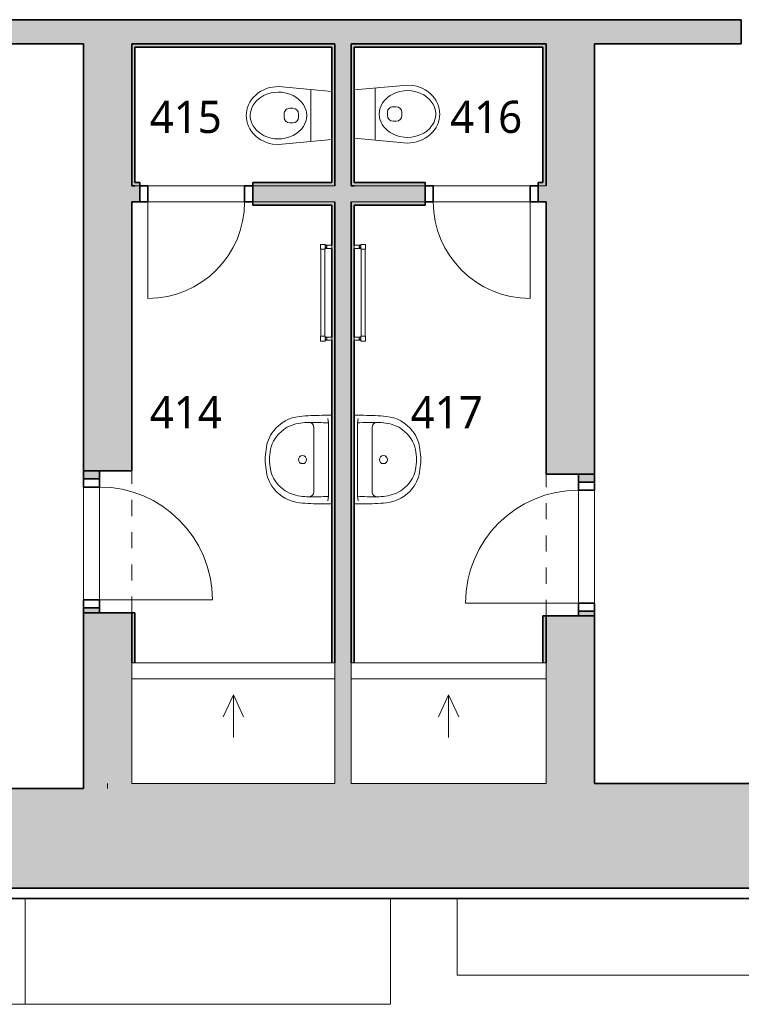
# Model space of a CAD drawing. Header units: metres. Extents: x -0.2 to 46.9, y -0.7 to 14.9.
# Tile 9 of 18: x 19.7 to 24.2, y -0.4 to 5.7. Entities that reach past the tile are written whole.
import ezdxf

# ---------------------------------------------------------------- set-up
doc = ezdxf.new("R2010")
doc.units = ezdxf.units.M
doc.linetypes.add('AV - Cerch_ 1 tecka 4mm', pattern=[0.006, 0.004, -0.001, 0, -0.001])
doc.layers.add('AV-MISTNOSTI', color=5, linetype='Continuous', lineweight=5, true_color=0x0000ff)
for name, color, linetype, lineweight in [('AV-SRAFY', 7, 'Continuous', 35), ('AV-STAVBA', 7, 'Continuous', 18), ('AV-VYBAVENI', 7, 'Continuous', 18)]:
    doc.layers.add(name, color=color, linetype=linetype, lineweight=lineweight)
doc.styles.add('Trebuchet MS_B', font='trebuc.ttf', dxfattribs={"height": 0.2})

# ---------------------------------------------------------------- blocks, each defined once
blk = doc.blocks.new('GM_Otvor_obdélníkový - 880x2160-1005507-4NP')
at = {"layer": 'AV-STAVBA', "color": 254, "linetype": 'AV - Cerch_ 1 tecka 4mm', "lineweight": 13, "true_color": 0xcccccc}
for p, q in [((-0.44, 0.15), (0.44, 0.15)), ((-0.44, -0.15), (0.44, -0.15)), ((-0.44, -0.15), (0.44, -0.15))]:
    blk.add_line(p, q, dxfattribs=at)
blk = doc.blocks.new('DO_1-P_Ocel_ - 700x1970_100-947632-4NP')
at = {"layer": 'AV-STAVBA', "color": 254, "true_color": 0xcccccc}
for p, q in [((-0.35, 0.75), (-0.35, 0.05)), ((-0.35, 0.05), (0.35, 0.05)), ((-0.35, -0.05), (0.35, -0.05))]:
    blk.add_line(p, q, dxfattribs=at)
at = {"layer": 'AV-STAVBA', "color": 254, "linetype": 'AV - Cerch_ 1 tecka 4mm', "true_color": 0xcccccc}
for p, q in [((-0.4, 0.05), (0.4, 0.05)), ((-0.35, 0.05), (0.35, 0.05)), ((-0.4, -0.05), (0.4, -0.05)), ((-0.35, -0.05), (0.35, -0.05))]:
    blk.add_line(p, q, dxfattribs=at)
at = {"layer": 'AV-STAVBA', "color": 254, "lineweight": 35, "true_color": 0xcccccc}
for p, q in [((-0.35, 0.05), (-0.4, 0.05)), ((-0.4, 0.05), (-0.4, -0.05)), ((-0.35, -0.05), (-0.35, 0.05)), ((0.4, 0.05), (0.35, 0.05)), ((0.35, 0.05), (0.35, -0.05)), ((0.4, -0.05), (0.4, 0.05)), ((-0.4, -0.05), (-0.35, -0.05)), ((0.35, -0.05), (0.4, -0.05))]:
    blk.add_line(p, q, dxfattribs=at)
at = {"layer": 'AV-STAVBA', "color": 254, "true_color": 0xcccccc}
blk.add_arc((-0.35, 0.05), 0.7, 0, 90, dxfattribs=at)
blk = doc.blocks.new('DO_1-P_Ocel_ - 600x1970_100-934197-4NP')
at = {"layer": 'AV-STAVBA', "color": 254, "true_color": 0xcccccc}
for p, q in [((-0.3, 0.65), (-0.3, 0.05)), ((-0.3, 0.05), (0.3, 0.05)), ((-0.3, -0.05), (0.3, -0.05))]:
    blk.add_line(p, q, dxfattribs=at)
at = {"layer": 'AV-STAVBA', "color": 254, "linetype": 'AV - Cerch_ 1 tecka 4mm', "true_color": 0xcccccc}
for p, q in [((-0.35, 0.05), (0.35, 0.05)), ((-0.3, 0.05), (0.3, 0.05)), ((-0.35, -0.05), (0.35, -0.05)), ((-0.3, -0.05), (0.3, -0.05))]:
    blk.add_line(p, q, dxfattribs=at)
at = {"layer": 'AV-STAVBA', "color": 254, "lineweight": 35, "true_color": 0xcccccc}
for p, q in [((-0.3, 0.05), (-0.35, 0.05)), ((-0.35, 0.05), (-0.35, -0.05)), ((-0.3, -0.05), (-0.3, 0.05)), ((0.35, 0.05), (0.3, 0.05)), ((0.3, 0.05), (0.3, -0.05)), ((0.35, -0.05), (0.35, 0.05)), ((-0.35, -0.05), (-0.3, -0.05)), ((0.3, -0.05), (0.35, -0.05))]:
    blk.add_line(p, q, dxfattribs=at)
at = {"layer": 'AV-STAVBA', "color": 254, "true_color": 0xcccccc}
blk.add_arc((-0.3, 0.05), 0.6, 0, 90, dxfattribs=at)
blk = doc.blocks.new('DO_1-L_Ocel_ - 600x1970_100-934388-4NP')
at = {"layer": 'AV-STAVBA', "color": 254, "true_color": 0xcccccc}
for p, q in [((0.3, 0.65), (0.3, 0.05)), ((-0.3, 0.05), (0.3, 0.05)), ((-0.3, -0.05), (0.3, -0.05))]:
    blk.add_line(p, q, dxfattribs=at)
at = {"layer": 'AV-STAVBA', "color": 254, "linetype": 'AV - Cerch_ 1 tecka 4mm', "true_color": 0xcccccc}
for p, q in [((-0.35, 0.05), (0.35, 0.05)), ((-0.3, 0.05), (0.3, 0.05)), ((-0.35, -0.05), (0.35, -0.05)), ((-0.3, -0.05), (0.3, -0.05))]:
    blk.add_line(p, q, dxfattribs=at)
at = {"layer": 'AV-STAVBA', "color": 254, "lineweight": 35, "true_color": 0xcccccc}
for p, q in [((-0.3, 0.05), (-0.35, 0.05)), ((-0.35, 0.05), (-0.35, -0.05)), ((-0.3, -0.05), (-0.3, 0.05)), ((0.35, 0.05), (0.3, 0.05)), ((0.3, 0.05), (0.3, -0.05)), ((0.35, -0.05), (0.35, 0.05)), ((-0.35, -0.05), (-0.3, -0.05)), ((0.3, -0.05), (0.35, -0.05))]:
    blk.add_line(p, q, dxfattribs=at)
at = {"layer": 'AV-STAVBA', "color": 254, "true_color": 0xcccccc}
blk.add_arc((0.3, 0.05), 0.6, 90, 180, dxfattribs=at)
blk = doc.blocks.new('DO_1-L_Ocel_ - 700x1970_100-947950-4NP')
at = {"layer": 'AV-STAVBA', "color": 254, "true_color": 0xcccccc}
for p, q in [((0.35, 0.75), (0.35, 0.05)), ((-0.35, 0.05), (0.35, 0.05)), ((-0.35, -0.05), (0.35, -0.05))]:
    blk.add_line(p, q, dxfattribs=at)
at = {"layer": 'AV-STAVBA', "color": 254, "linetype": 'AV - Cerch_ 1 tecka 4mm', "true_color": 0xcccccc}
for p, q in [((-0.4, 0.05), (0.4, 0.05)), ((-0.35, 0.05), (0.35, 0.05)), ((-0.4, -0.05), (0.4, -0.05)), ((-0.35, -0.05), (0.35, -0.05))]:
    blk.add_line(p, q, dxfattribs=at)
at = {"layer": 'AV-STAVBA', "color": 254, "lineweight": 35, "true_color": 0xcccccc}
for p, q in [((-0.35, 0.05), (-0.4, 0.05)), ((-0.4, 0.05), (-0.4, -0.05)), ((-0.35, -0.05), (-0.35, 0.05)), ((0.4, 0.05), (0.35, 0.05)), ((0.35, 0.05), (0.35, -0.05)), ((0.4, -0.05), (0.4, 0.05)), ((-0.4, -0.05), (-0.35, -0.05)), ((0.35, -0.05), (0.4, -0.05))]:
    blk.add_line(p, q, dxfattribs=at)
at = {"layer": 'AV-STAVBA', "color": 254, "true_color": 0xcccccc}
blk.add_arc((0.35, 0.05), 0.7, 90, 180, dxfattribs=at)
blk = doc.blocks.new('PF_Koncepční sprchový kout - vpusť lineární-1506241-4NP')
at = {"layer": 'AV-VYBAVENI', "color": 254, "true_color": 0xccccff}
for p, q in [((0.6747, 0), (-0.5853, 0)), ((-0.5853, 0), (-0.5853, -0.75)), ((0.6747, -0.75), (0.6747, 0)), ((-0.5853, -0.1), (0.6747, -0.1)), ((0.0447, -0.2), (-0.0187, -0.3359)), ((0.0447, -0.2), (0.0447, -0.465)), ((0.0447, -0.2), (0.1081, -0.3359)), ((-0.5853, -0.75), (0.6747, -0.75))]:
    blk.add_line(p, q, dxfattribs=at)
blk = doc.blocks.new('PF_Koncepční sprchový kout - vpusť lineární-1506672-4NP')
at = {"layer": 'AV-VYBAVENI', "color": 254, "true_color": 0xccccff}
for p, q in [((-0.5603, 0), (-0.5603, -0.75)), ((0.6497, -0.75), (0.6497, 0)), ((0.6497, 0), (-0.5603, 0)), ((-0.5603, -0.1), (0.6497, -0.1)), ((0.0447, -0.2), (-0.0187, -0.3359)), ((0.0447, -0.2), (0.0447, -0.465)), ((0.0447, -0.2), (0.1081, -0.3359)), ((-0.5603, -0.75), (0.6497, -0.75))]:
    blk.add_line(p, q, dxfattribs=at)
blk = doc.blocks.new('Koncepční WC - WC NADRZ-1470814-4NP')
at = {"layer": 'AV-VYBAVENI', "color": 254, "lineweight": 13, "true_color": 0xcccccc}
for p, q in [((0.0069, 0.4953), (-0.007, 0.4814)), ((0.0218, 0.5074), (0.0069, 0.4953)), ((0.0377, 0.5177), (0.0218, 0.5074)), ((0.0541, 0.526), (0.0377, 0.5177)), ((0.0564, 0.4971), (0.0398, 0.4856)), ((0.0708, 0.5323), (0.0541, 0.526)), ((0.0707, 0.5044), (0.0564, 0.4971)), ((0.0799, 0.5081), (0.0707, 0.5044)), ((0.0876, 0.5367), (0.0708, 0.5323)), ((0.0987, 0.513), (0.0799, 0.5081)), ((0.1042, 0.5392), (0.0876, 0.5367)), ((0.117, 0.515), (0.0987, 0.513)), ((0.1203, 0.54), (0.1042, 0.5392)), ((0.1203, 0.515), (0.117, 0.515)), ((0.1365, 0.5392), (0.1203, 0.54)), ((0.1237, 0.515), (0.1203, 0.515)), ((0.142, 0.513), (0.1237, 0.515)), ((0.1531, 0.5367), (0.1365, 0.5392)), ((0.1607, 0.5081), (0.142, 0.513)), ((0.1699, 0.5323), (0.1531, 0.5367)), ((0.1699, 0.5044), (0.1607, 0.5081)), ((0.1866, 0.526), (0.1699, 0.5323)), ((0.1842, 0.4971), (0.1699, 0.5044)), ((0.2008, 0.4856), (0.1842, 0.4971)), ((0.203, 0.5177), (0.1866, 0.526)), ((0.2188, 0.5074), (0.203, 0.5177)), ((0.2338, 0.4953), (0.2188, 0.5074)), ((0.2476, 0.4814), (0.2338, 0.4953)), ((-0.0396, 0.4319), (-0.047, 0.4136)), ((-0.0303, 0.4494), (-0.0396, 0.4319)), ((-0.0194, 0.4661), (-0.0303, 0.4494)), ((-0.007, 0.4814), (-0.0194, 0.4661)), ((-0.0051, 0.4278), (-0.0139, 0.4061)), ((0.0018, 0.4409), (-0.0051, 0.4278)), ((0.0148, 0.4601), (0.0018, 0.4409)), ((0.0314, 0.4782), (0.0148, 0.4601)), ((0.0398, 0.4856), (0.0314, 0.4782)), ((0.2093, 0.4782), (0.2008, 0.4856)), ((0.2258, 0.4601), (0.2093, 0.4782)), ((0.2388, 0.4409), (0.2258, 0.4601)), ((0.2458, 0.4278), (0.2388, 0.4409)), ((0.2546, 0.4061), (0.2458, 0.4278)), ((0.2601, 0.4661), (0.2476, 0.4814)), ((0.271, 0.4494), (0.2601, 0.4661)), ((0.2802, 0.4319), (0.271, 0.4494)), ((0.2877, 0.4136), (0.2802, 0.4319)), ((-0.0567, 0.3764), (-0.0597, 0.34)), ((-0.0527, 0.395), (-0.0567, 0.3764)), ((-0.047, 0.4136), (-0.0527, 0.395)), ((-0.0197, 0.3855), (-0.0233, 0.3644)), ((-0.0139, 0.4061), (-0.0197, 0.3855)), ((0.2603, 0.3855), (0.2546, 0.4061)), ((0.2639, 0.3644), (0.2603, 0.3855)), ((0.2934, 0.395), (0.2877, 0.4136)), ((0.2973, 0.3764), (0.2934, 0.395)), ((0.3003, 0.34), (0.2973, 0.3764)), ((-0.0597, 0.34), (-0.0288, 0.01)), ((-0.0233, 0.3644), (-0.0247, 0.342)), ((-0.0247, 0.342), (-0.0237, 0.3197)), ((-0.0237, 0.3197), (-0.019, 0.2916)), ((0.2597, 0.2916), (0.2644, 0.3197)), ((0.2653, 0.342), (0.2639, 0.3644)), ((0.2644, 0.3197), (0.2653, 0.342)), ((0.2695, 0.01), (0.3003, 0.34)), ((-0.019, 0.2916), (-0.0125, 0.2698)), ((-0.0125, 0.2698), (-0.0032, 0.2484)), ((-0.0032, 0.2484), (0.0063, 0.2319)), ((0.0753, 0.2508), (0.0753, 0.2704)), ((0.1103, 0.3054), (0.1203, 0.3054)), ((0.1203, 0.3054), (0.1303, 0.3054)), ((0.1653, 0.2508), (0.1653, 0.2704)), ((0.2344, 0.2319), (0.2439, 0.2484)), ((0.2439, 0.2484), (0.2532, 0.2698)), ((0.2532, 0.2698), (0.2597, 0.2916)), ((0.0063, 0.2319), (0.0188, 0.2151)), ((0.0188, 0.2151), (0.0344, 0.199)), ((0.0344, 0.199), (0.0515, 0.1859)), ((0.0515, 0.1859), (0.0699, 0.1759)), ((0.1203, 0.2158), (0.1103, 0.2158)), ((0.1303, 0.2158), (0.1203, 0.2158)), ((0.1708, 0.1759), (0.1891, 0.1859)), ((0.1891, 0.1859), (0.2063, 0.199)), ((0.2063, 0.199), (0.2219, 0.2151)), ((0.2219, 0.2151), (0.2344, 0.2319)), ((-0.0409, 0.1398), (0.1203, 0.1398)), ((0.0699, 0.1759), (0.0885, 0.1693)), ((0.0885, 0.1693), (0.102, 0.1664)), ((0.102, 0.1664), (0.1203, 0.165)), ((0.1203, 0.165), (0.1387, 0.1664)), ((0.1203, 0.1398), (0.2816, 0.1398)), ((0.1387, 0.1664), (0.1521, 0.1693)), ((0.1521, 0.1693), (0.1708, 0.1759))]:
    blk.add_line(p, q, dxfattribs=at)
for centre, start, end in [((0.1103, 0.2704), 90, 180), ((0.1103, 0.2508), 180, 270), ((0.1303, 0.2704), 360, 90), ((0.1303, 0.2508), 270, 0)]:
    blk.add_arc(centre, 0.035, start, end, dxfattribs=at)
blk = doc.blocks.new('Koncepční umyvadlo - 550x400-1470811-4NP')
at = {"layer": 'AV-VYBAVENI', "color": 254, "true_color": 0xccccff}
for p, q in [((-0.15, 0.0696), (-0.15, 0.01)), ((-0.075, 0.12), (0.125, 0.12)), ((0.125, 0.12), (0.325, 0.12)), ((0.4, 0.01), (0.4, 0.0696)), ((-0.13, 0.0342), (-0.1027, 0.03)), ((-0.1027, 0.03), (0.3527, 0.03)), ((0.3527, 0.03), (0.38, 0.0342))]:
    blk.add_line(p, q, dxfattribs=at)
blk.add_circle((0.125, 0.191), 0.025, dxfattribs=at)
for centre, radius, start, end in [((0.0863, 0.1873), 0.2303, 126.98722, 174.63967), ((0.1108, 0.183), 0.2128, 102.9464, 143.51515), ((0.087, 0.1893), 0.2291, 95.97223, 127.42411), ((0.125, 0.0213), 0.4007, 81.12195, 98.87805), ((0.125, -0.0054), 0.4007, 81.12195, 98.87805), ((0.163, 0.1893), 0.2291, 52.57589, 84.02777), ((0.1392, 0.183), 0.2128, 36.48485, 77.0536), ((0.1637, 0.1873), 0.2303, 5.36033, 53.01278), ((0.1142, 0.1817), 0.2163, 143.76118, 174.20939), ((0.1358, 0.1817), 0.2163, 5.79061, 36.23882), ((1.3731, 0.0627), 1.5231, 174.49277, 179.73823), ((0.092, 0.1621), 0.1973, 167.88867, 183.52869), ((0.158, 0.1621), 0.1973, 356.47131, 12.11133), ((-1.1231, 0.0627), 1.5231, 0.26177, 5.50723), ((1.2179, 0.1148), 1.3234, 178.47706, 183.67527), ((-0.075, 0.15), 0.03, 180, 270), ((0.325, 0.15), 0.03, 270, 360), ((-0.9659, 0.1148), 1.3213, 356.32077, 1.52691)]:
    blk.add_arc(centre, radius, start, end, dxfattribs=at)
blk = doc.blocks.new('Střešní římsa - Střešní římsa-1636696-4NP')
at = {"layer": 'AV-STAVBA', "color": 254, "lineweight": 35, "true_color": 0xcccccc}
for p, q in [((33.9791, 0.3582), (5.4448, 0.3582)), ((5.5075, 0.2954), (33.9163, 0.2954))]:
    blk.add_line(p, q, dxfattribs=at)
blk = doc.blocks.new('D0089 - 1514 - OÚPSŘ_Benešova_rvt-1-4NP')
at = {"layer": 'AV-SRAFY', "lineweight": 18, "true_color": 0xcccccc}
h = blk.add_hatch(color=254, dxfattribs=at)
h.paths.add_polyline_path([(32.0348, 5.5982), (34.0348, 5.5982), (34.0348, 5.7482), (32.0348, 5.7482)])
h.paths.add_polyline_path([(27.4348, 5.5982), (31.1348, 5.5982), (31.1348, 5.7482), (25.0648, 5.7482), (25.0648, 5.5982), (25.7445, 5.5982)])
h.paths.add_polyline_path([(11.7321, 5.5982), (13.7698, 5.5982), (13.7698, 5.7482), (7.0948, 5.7482), (7.0948, 5.5982), (11.5948, 5.5982)])
h.paths.add_polyline_path([(14.6698, 5.5982), (18.0198, 5.5982), (18.0198, 5.7482), (14.6698, 5.7482)])
h.paths.add_polyline_path([(24.1648, 5.5982), (24.1648, 5.7482), (18.9198, 5.7482), (18.9198, 5.5982), (23.7427, 5.5982)])
h.paths.add_polyline_path([(5.4098, 5.5982), (6.1948, 5.5982), (6.1948, 5.7482), (4.1898, 5.7482), (4.1898, 5.5982)])
h.paths.add_polyline_path([(3.2898, 5.5982), (3.2898, 5.7482), (0.0848, 5.7482), (0.0848, 5.5982)])
h = blk.add_hatch(color=254, dxfattribs=at)
h.paths.add_polyline_path([(20.2348, 0.9782), (20.2348, 1.0082), (20.3848, 1.0082), (20.3848, 2.0682), (20.0848, 2.0682), (20.0848, 0.9782)])
h.paths.add_polyline_path([(20.0848, 2.9482), (20.3848, 2.9482), (20.3848, 5.5982), (20.0848, 5.5982), (20.0848, 4.4815)])
for points in [[(20.3848, 5.5782), (21.6248, 5.5782), (21.6248, 5.5982), (20.3848, 5.5982)], [(20.4048, 4.7182), (20.4048, 5.5782), (20.3848, 5.5782), (20.3848, 4.7182)], [(21.6448, 4.7382), (21.6448, 5.5982), (21.6248, 5.5982), (21.6248, 4.7382)], [(21.7448, 1.0082), (21.7448, 5.5982), (21.6448, 5.5982), (21.6448, 1.0082), (21.7409, 1.0082)], [(21.7448, 5.5782), (22.9348, 5.5782), (22.9348, 5.5982), (21.7448, 5.5982)], [(21.7648, 4.7182), (21.7648, 5.5782), (21.7448, 5.5782), (21.7448, 4.7182)], [(22.9548, 4.7382), (22.9548, 5.5982), (22.9348, 5.5982), (22.9348, 4.7382)], [(21.6448, 4.5982), (21.6448, 4.6182), (21.1348, 4.6182), (21.1348, 4.5982), (21.6248, 4.5982)], [(21.6448, 1.8982), (21.6448, 4.5982), (21.6248, 4.5982), (21.6248, 1.8982)], [(21.7648, 4.5982), (22.2048, 4.5982), (22.2048, 4.6182), (21.7448, 4.6182), (21.7448, 4.5982)], [(21.7648, 1.8782), (21.7648, 4.5982), (21.7448, 4.5982), (21.7448, 1.8782)], [(20.3848, 1.8982), (20.4048, 1.8982), (20.4048, 2.0682), (20.3848, 2.0682)], [(22.9348, 1.8782), (22.9548, 1.8782), (22.9548, 2.0482), (22.9348, 2.0482)], [(20.3848, 1.0082), (20.3848, 1.7582), (20.4048, 1.7582), (20.4048, 1.8982), (20.3848, 1.8982), (20.3848, 1.0082)], [(21.6448, 1.7582), (21.6448, 1.8982), (21.6248, 1.8982), (21.6248, 1.7582)], [(21.7448, 1.7582), (21.7648, 1.7582), (21.7648, 1.8782), (21.7448, 1.8782)], [(22.9548, 1.7582), (22.9548, 1.8782), (22.9348, 1.8782), (22.9348, 1.7582)], [(9.7303, 0.3582), (20.2348, 0.3582), (20.2348, 0.9782), (5.5098, 0.9782), (5.5098, 0.8282), (5.4448, 0.8282), (5.4448, 0.3582), (9.2298, 0.3582)], [(26.7454, 0.3582), (33.9791, 0.3582), (33.9791, 0.8282), (34.1387, 0.8282), (34.1387, 1.0082), (20.2348, 1.0082), (20.2348, 0.3582), (26.2449, 0.3582)]]:
    blk.add_hatch(color=254, dxfattribs=at).paths.add_polyline_path(points)
h = blk.add_hatch(color=254, dxfattribs=at)
h.paths.add_polyline_path([(23.2548, 1.0082), (23.2548, 2.0482), (22.9548, 2.0482), (22.9548, 1.0082), (23.2423, 1.0082)])
h.paths.add_polyline_path([(23.2548, 2.9282), (23.2548, 5.5982), (22.9548, 5.5982), (22.9548, 2.9282)])
h = blk.add_hatch(color=254, dxfattribs=at)
h.paths.add_polyline_path([(21.1348, 4.6182), (21.6448, 4.6182), (21.6448, 4.7182), (21.1348, 4.7182)])
h.paths.add_polyline_path([(20.3848, 4.6182), (20.4348, 4.6182), (20.4348, 4.7182), (20.3848, 4.7182)])
h = blk.add_hatch(color=254, dxfattribs=at)
h.paths.add_polyline_path([(21.6448, 4.7182), (21.6448, 4.7382), (21.1348, 4.7382), (21.1348, 4.7182)])
h.paths.add_polyline_path([(20.4048, 4.7182), (20.4348, 4.7182), (20.4348, 4.7382), (20.4048, 4.7382)])
h = blk.add_hatch(color=254, dxfattribs=at)
h.paths.add_polyline_path([(22.9548, 4.6182), (22.9548, 4.7182), (22.9048, 4.7182), (22.9048, 4.6182)])
h.paths.add_polyline_path([(21.7448, 4.6182), (22.2048, 4.6182), (22.2048, 4.7182), (21.7448, 4.7182)])
h = blk.add_hatch(color=254, dxfattribs=at)
h.paths.add_polyline_path([(22.9048, 4.7182), (22.9548, 4.7182), (22.9548, 4.7382), (22.9048, 4.7382)])
h.paths.add_polyline_path([(21.7648, 4.7182), (22.2048, 4.7182), (22.2048, 4.7382), (21.7648, 4.7382)])
h = blk.add_hatch(color=254, dxfattribs=at)
h.paths.add_polyline_path([(20.1848, 2.0682), (20.1848, 2.0982), (20.0848, 2.0982), (20.0848, 2.0682)])
h.paths.add_polyline_path([(20.0848, 2.8982), (20.1848, 2.8982), (20.1848, 2.9482), (20.0848, 2.9482)])
h = blk.add_hatch(color=254, dxfattribs=at)
h.paths.add_polyline_path([(23.2548, 2.0482), (23.2548, 2.0782), (23.1548, 2.0782), (23.1548, 2.0482)])
h.paths.add_polyline_path([(23.1548, 2.8782), (23.2548, 2.8782), (23.2548, 2.9282), (23.1548, 2.9282)])
at = {"layer": 'AV-STAVBA', "color": 254, "lineweight": 35, "true_color": 0xcccccc}
for p, q in [((24.1648, 5.7482), (18.9198, 5.7482)), ((24.1648, 5.5982), (24.1648, 5.7482)), ((18.9198, 5.5982), (20.0848, 5.5982)), ((20.0848, 5.5982), (20.0848, 2.9482)), ((20.3848, 5.5982), (21.6448, 5.5982)), ((20.3848, 4.7182), (20.3848, 5.5982)), ((21.6248, 5.5982), (20.3848, 5.5982)), ((20.3848, 5.5982), (20.3848, 5.5782)), ((20.3848, 5.5782), (20.3848, 4.7182)), ((20.4048, 5.5782), (21.6248, 5.5782)), ((20.4048, 4.7382), (20.4048, 5.5782)), ((21.6448, 5.5982), (21.6248, 5.5982)), ((21.6248, 5.5782), (21.6248, 4.7382)), ((21.6448, 5.5982), (21.6448, 4.7182)), ((21.6448, 4.7382), (21.6448, 5.5982)), ((21.7448, 5.5982), (22.9548, 5.5982)), ((21.7448, 4.7182), (21.7448, 5.5982)), ((22.9348, 5.5982), (21.7448, 5.5982)), ((21.7448, 5.5982), (21.7448, 5.5782)), ((21.7448, 5.5782), (21.7448, 4.7182)), ((21.7648, 5.5782), (22.9348, 5.5782)), ((21.7648, 4.7382), (21.7648, 5.5782)), ((22.9548, 5.5982), (22.9348, 5.5982)), ((22.9348, 5.5782), (22.9348, 4.7382)), ((22.9548, 5.5982), (22.9548, 4.7182)), ((22.9548, 4.7382), (22.9548, 5.5982)), ((23.2548, 5.5982), (24.1648, 5.5982)), ((23.2548, 2.9282), (23.2548, 5.5982)), ((20.4048, 4.7182), (20.3848, 4.7182)), ((20.3848, 4.7182), (20.4048, 4.7182)), ((20.4348, 4.7382), (20.4048, 4.7382)), ((20.4348, 4.7182), (20.4348, 4.7382)), ((20.4348, 4.6182), (20.4348, 4.7182)), ((21.6248, 4.7382), (21.1348, 4.7382)), ((21.1348, 4.7382), (21.1348, 4.7182)), ((21.1348, 4.7182), (21.1348, 4.6182)), ((21.6448, 4.7182), (21.6448, 4.7382)), ((21.7648, 4.7182), (21.7448, 4.7182)), ((21.7448, 4.7182), (21.7648, 4.7182)), ((22.2048, 4.7382), (21.7648, 4.7382)), ((22.2048, 4.7182), (22.2048, 4.7382)), ((22.2048, 4.6182), (22.2048, 4.7182)), ((22.9348, 4.7382), (22.9048, 4.7382)), ((22.9048, 4.7382), (22.9048, 4.7182)), ((22.9048, 4.7182), (22.9048, 4.6182)), ((22.9548, 4.7182), (22.9548, 4.7382)), ((20.3848, 2.9482), (20.3848, 4.6182)), ((20.3848, 4.6182), (20.4348, 4.6182)), ((21.1348, 4.6182), (21.1348, 4.5982)), ((21.1348, 4.5982), (21.6248, 4.5982)), ((21.6248, 4.5982), (21.6248, 4.3486)), ((21.6448, 4.6182), (21.6448, 1.7582)), ((21.6448, 4.5982), (21.6448, 4.6182)), ((21.6448, 1.8982), (21.6448, 4.5982)), ((21.7448, 1.7582), (21.7448, 4.6182)), ((21.7448, 4.6182), (21.7448, 4.5982)), ((21.7448, 4.5982), (21.7448, 1.8782)), ((21.7648, 4.5982), (22.2048, 4.5982)), ((21.7648, 4.3486), (21.7648, 4.5982)), ((22.2048, 4.5982), (22.2048, 4.6182)), ((22.9048, 4.6182), (22.9548, 4.6182)), ((22.9548, 4.6182), (22.9548, 2.9282)), ((21.6248, 4.3286), (21.6248, 3.7786)), ((21.7648, 3.7786), (21.7648, 4.3286)), ((21.6248, 3.7586), (21.6248, 1.8982)), ((21.7648, 1.8782), (21.7648, 3.7581)), ((20.0848, 2.9482), (20.3848, 2.9482)), ((20.0848, 2.9482), (20.0848, 2.8982)), ((20.1848, 2.9482), (20.0848, 2.9482)), ((20.1848, 2.8982), (20.1848, 2.9482)), ((20.0848, 2.8982), (20.1848, 2.8982)), ((22.9548, 2.9282), (23.2548, 2.9282)), ((23.1548, 2.9282), (23.1548, 2.8782)), ((23.2548, 2.9282), (23.1548, 2.9282)), ((23.1548, 2.8782), (23.2548, 2.8782)), ((23.2548, 2.8782), (23.2548, 2.9282)), ((20.0848, 2.0982), (20.0848, 2.0682)), ((20.1848, 2.0982), (20.0848, 2.0982)), ((20.1848, 2.0682), (20.1848, 2.0982)), ((23.1548, 2.0782), (23.1548, 2.0482)), ((23.2548, 2.0782), (23.1548, 2.0782)), ((23.2548, 2.0482), (23.2548, 2.0782)), ((20.3848, 2.0682), (20.0848, 2.0682)), ((20.0848, 2.0682), (20.0848, 0.9782)), ((20.0848, 2.0682), (20.1848, 2.0682)), ((20.3848, 1.7582), (20.3848, 2.0682)), ((20.4048, 2.0682), (20.3848, 2.0682)), ((20.3848, 2.0682), (20.3848, 1.8982)), ((20.4048, 1.8982), (20.4048, 2.0682)), ((22.9348, 2.0482), (22.9348, 1.8782)), ((22.9548, 2.0482), (22.9348, 2.0482)), ((23.2548, 2.0482), (22.9548, 2.0482)), ((22.9548, 2.0482), (22.9548, 1.7582)), ((22.9548, 1.8782), (22.9548, 2.0482)), ((23.1548, 2.0482), (23.2548, 2.0482)), ((23.2548, 1.0082), (23.2548, 2.0482)), ((20.3848, 1.8982), (20.3848, 1.7582)), ((20.4048, 1.7582), (20.4048, 1.8982)), ((21.6248, 1.8982), (21.6248, 1.7582)), ((21.6448, 1.7582), (21.6448, 1.8982)), ((21.7448, 1.8782), (21.7448, 1.7582)), ((21.7648, 1.7582), (21.7648, 1.8782)), ((22.9348, 1.8782), (22.9348, 1.7582)), ((22.9548, 1.7582), (22.9548, 1.8782)), ((20.0848, 0.9782), (16.5648, 0.9782)), ((27.4348, 1.0082), (23.2548, 1.0082)), ((5.4448, 0.3582), (20.2348, 0.3582)), ((20.2348, 0.3582), (33.9791, 0.3582))]:
    blk.add_line(p, q, dxfattribs=at)
at = {"layer": 'AV-STAVBA', "color": 254, "true_color": 0xcccccc}
for p, q in [((20.4348, 4.7182), (20.4048, 4.7182)), ((20.4048, 4.7182), (20.4348, 4.7182)), ((20.4848, 4.7182), (21.0848, 4.7182)), ((21.6448, 4.7182), (21.1348, 4.7182)), ((21.1348, 4.7182), (21.6448, 4.7182)), ((22.2048, 4.7182), (21.7648, 4.7182)), ((21.7648, 4.7182), (22.2048, 4.7182)), ((22.2548, 4.7182), (22.8548, 4.7182)), ((22.9548, 4.7182), (22.9048, 4.7182)), ((22.9048, 4.7182), (22.9548, 4.7182)), ((21.0848, 4.6182), (20.4848, 4.6182)), ((21.1348, 4.6182), (21.6448, 4.6182)), ((21.6448, 4.6182), (21.1348, 4.6182)), ((21.7448, 4.6182), (22.2048, 4.6182)), ((22.2048, 4.6182), (21.7448, 4.6182)), ((22.8548, 4.6182), (22.2548, 4.6182)), ((20.0848, 2.1482), (20.0848, 2.8482)), ((20.1848, 2.8482), (20.1848, 2.1482)), ((23.1548, 2.1282), (23.1548, 2.8279)), ((23.2548, 2.8279), (23.2548, 2.1282)), ((20.2348, 0.9782), (20.2348, 1.0082)), ((20.2348, 1.0082), (20.2348, 0.9782)), ((19.7245, 0.2954), (19.7245, -0.3618)), ((21.989, -0.3618), (21.989, 0.2954)), ((22.4026, 0.2954), (22.4026, -0.1818)), ((22.4026, -0.1818), (25.077, -0.1818)), ((19.7245, -0.3618), (17.4599, -0.3618)), ((21.989, -0.3618), (19.7245, -0.3618))]:
    blk.add_line(p, q, dxfattribs=at)
at = {"layer": 'AV-STAVBA', "color": 254, "lineweight": 18, "true_color": 0xcccccc}
for name, p, rotation in [('DO_1-L_Ocel_ - 600x1970_100-934388-4NP', (20.7848, 4.6682), 180), ('DO_1-P_Ocel_ - 600x1970_100-934197-4NP', (22.5548, 4.6682), 180), ('GM_Otvor_obdélníkový - 880x2160-1005507-4NP', (20.2348, 2.5082), 89.9999999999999), ('DO_1-L_Ocel_ - 700x1970_100-947950-4NP', (20.1348, 2.4982), 270), ('DO_1-P_Ocel_ - 700x1970_100-947632-4NP', (23.2048, 2.4782), 90), ('GM_Otvor_obdélníkový - 880x2160-1005507-4NP', (23.1048, 2.4882), 89.9999999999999)]:
    blk.add_blockref(name, p, dxfattribs=dict(at, rotation=rotation))
blk.add_blockref('Střešní římsa - Střešní římsa-1636696-4NP', (0, 0), dxfattribs=at)
at = {"layer": 'AV-VYBAVENI', "color": 254, "lineweight": 18, "true_color": 0xcccccc}
for name, p, rotation in [('Koncepční WC - WC NADRZ-1470814-4NP', (21.6348, 5.0332), 89.99999999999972), ('Koncepční WC - WC NADRZ-1470814-4NP', (21.7548, 5.2832), 270), ('Koncepční umyvadlo - 550x400-1470811-4NP', (21.6348, 2.8932), 89.99999999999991), ('Koncepční umyvadlo - 550x400-1470811-4NP', (21.7548, 3.1432), 269.9999999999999)]:
    blk.add_blockref(name, p, dxfattribs=dict(at, rotation=rotation))
for name, p in [('PF_Koncepční sprchový kout - vpusť lineární-1506241-4NP', (20.9701, 1.7582)), ('PF_Koncepční sprchový kout - vpusť lineární-1506672-4NP', (22.3051, 1.7582))]:
    blk.add_blockref(name, p, dxfattribs=at)
blk = doc.blocks.new('PF_Topný žebřík_připojení boční - Topný žebřík_600x900-852146-4NP')
at = {"layer": 'AV-VYBAVENI', "color": 5, "true_color": 0x0000ff}
for p, q in [((-0.3, 0.015), (-0.27, 0.015)), ((-0.3, 0.015), (-0.3, -0.015)), ((-0.295, 0.055), (-0.295, 0.025)), ((-0.275, 0.055), (-0.295, 0.055)), ((-0.295, 0.025), (-0.275, 0.025)), ((-0.295, 0.025), (-0.295, 0.015)), ((-0.29, 0.025), (-0.29, 0.015)), ((-0.28, 0.015), (-0.28, 0.025)), ((-0.275, 0.025), (-0.275, 0.055)), ((-0.275, 0.015), (-0.275, 0.025)), ((-0.27, -0.015), (-0.27, 0.015)), ((0.27, 0.0115), (-0.27, 0.0115)), ((0.27, 0.015), (0.3, 0.015)), ((0.27, -0.015), (0.27, 0.015)), ((0.275, 0.055), (0.275, 0.025)), ((0.295, 0.055), (0.275, 0.055)), ((0.275, 0.025), (0.295, 0.025)), ((0.275, 0.025), (0.275, 0.015)), ((0.28, 0.025), (0.28, 0.015)), ((0.29, 0.015), (0.29, 0.025)), ((0.295, 0.025), (0.295, 0.055)), ((0.295, 0.015), (0.295, 0.025)), ((0.3, 0.015), (0.3, -0.015)), ((-0.27, -0.015), (-0.3, -0.015)), ((-0.27, -0.0115), (0.27, -0.0115)), ((0.3, -0.015), (0.27, -0.015))]:
    blk.add_line(p, q, dxfattribs=at)

msp = doc.modelspace()

# ---------------------------------------------------------------- block references
at = {"lineweight": 5}
msp.add_blockref('D0089 - 1514 - OÚPSŘ_Benešova_rvt-1-4NP', (0, 0), dxfattribs=at)
at = {"layer": 'AV-VYBAVENI', "color": 5, "true_color": 0x0000ff}
for p, rotation in [((21.5698, 4.0536), 269.9999999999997), ((21.8198, 4.0536), 89.9999999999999)]:
    msp.add_blockref('PF_Topný žebřík_připojení boční - Topný žebřík_600x900-852146-4NP', p, dxfattribs=dict(at, rotation=rotation))

# ---------------------------------------------------------------- texts
at = {"layer": 'AV-MISTNOSTI', "char_height": 0.2, "width": 0.601266, "attachment_point": 1, "style": 'Trebuchet MS_B'}
for s, insert in [('415', (20.4964, 5.2451)), ('416', (22.359, 5.2451)), ('414', (20.4964, 3.4123)), ('417', (22.1142, 3.4123))]:
    msp.add_mtext(s, dxfattribs=dict(at, insert=insert))

doc.saveas('drawing.dxf')
